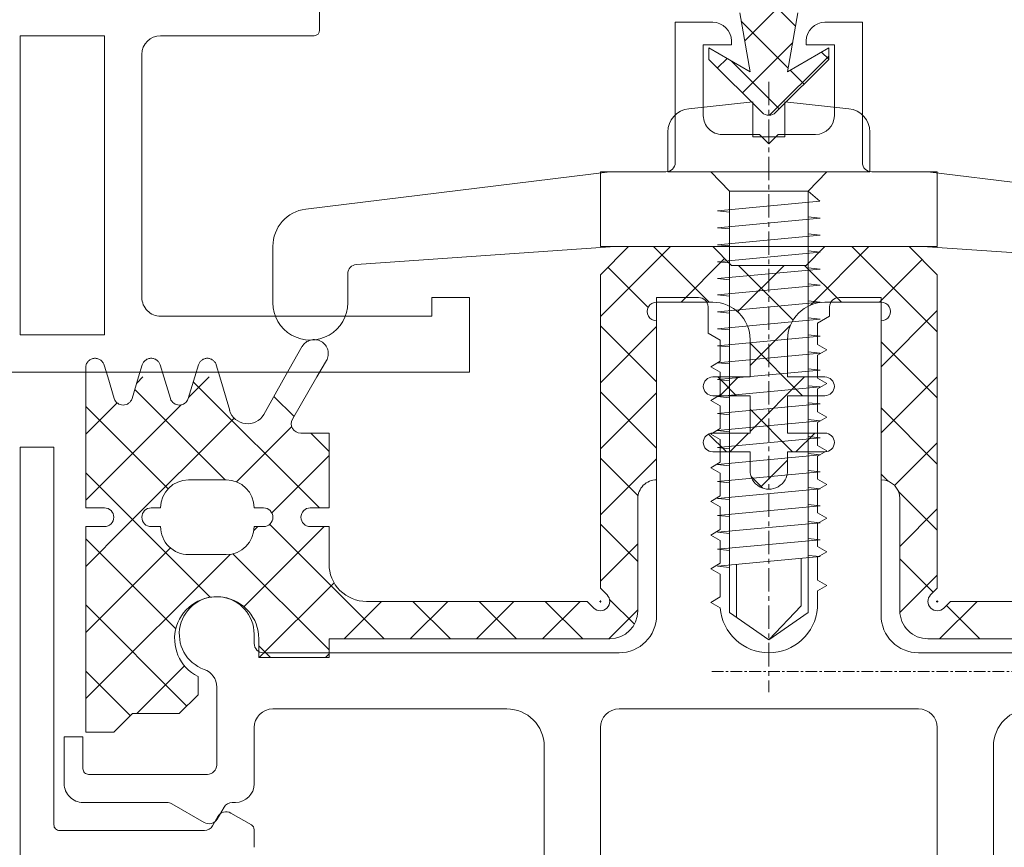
# Model space of a CAD drawing. Header units: inches. Extents: x -647532 to 3008597, y -136987 to 2557681.
# Tile 123 of 153: x 49947 to 50000, y 48773 to 48817. Entities that reach past the tile are written whole.
import ezdxf
from ezdxf import colors
from ezdxf.entities.mleader import LeaderData, LeaderLine
from ezdxf.enums import TextEntityAlignment as Align
from ezdxf.math import Vec2, Vec3

# ---------------------------------------------------------------- set-up
doc = ezdxf.new("R2010")
doc.units = ezdxf.units.IN
doc.header["$MEASUREMENT"] = 0
doc.linetypes.add('BIAL-IT1I-KGD-001-IN-DWG-141 LEVEL 2 - OVERALL FIRE EXIT PLAN$0$CENTER', pattern=[2, 1.25, -0.25, 0.25, -0.25])
doc.linetypes.add('BIAL-IT1I-KGD-001-IN-DWG-141 LEVEL 2 - OVERALL FIRE EXIT PLAN$0$HIDDEN', pattern=[9.525, 6.35, -3.175])
doc.layers.add('ARCH', color=8, linetype='Continuous')
for name, color, linetype, lineweight in [('FURN', 8, 'Continuous', 5), ('FURN-HATCH', 8, 'Continuous', 5), ('YD-EXTERNAL 1', 8, 'Continuous', 5)]:
    doc.layers.add(name, color=color, linetype=linetype, lineweight=lineweight)
doc.styles.add('ARIAL', font='arial.ttf')
doc.styles.get("Standard").update_dxf_attribs({"font": 'arial.ttf'})

# ---------------------------------------------------------------- blocks, each defined once
blk = doc.blocks.new('BIAL-IT1I-KGD-001-IN-DWG-141 LEVEL 2 - OVERALL FIRE EXIT PLAN$0$A$C4C907AF7')
at = {"linetype": 'BIAL-IT1I-KGD-001-IN-DWG-141 LEVEL 2 - OVERALL FIRE EXIT PLAN$0$CENTER', "ltscale": 0.5}
blk.add_line((100, 0), (100, 249.343), dxfattribs=at)
blk = doc.blocks.new('BIAL-IT1I-KGD-001-IN-DWG-141 LEVEL 2 - OVERALL FIRE EXIT PLAN$0$A$C258E6B3D')
for p, q in [((234.52, 4834.444), (234.52, 4853.444)), ((208.8, 4834.944), (210.795, 4851.187)), ((213.753, 4848.479), (212.805, 4834.916)), ((239.52, 4838.444), (249.52, 4838.444)), ((212.8, 4835.444), (208.8, 4835.444)), ((208.8, 4835.444), (208.8, 4831.944)), ((212.8, 4818.138), (212.8, 4835.444)), ((238.52, 4835.444), (316.52, 4835.444)), ((208.8, 4831.944), (208.8, 4834.944)), ((212.8, 4834.749), (212.8, 4817.444)), ((237.52, 4818.444), (237.52, 4834.444)), ((212.8, 4829.23), (212.8, 4833.944)), ((212.8, 4829.23), (212.8, 4833.944)), ((215.52, 4830.194), (215.52, 4832.444)), ((215.52, 4832.444), (232.52, 4832.444)), ((206.671, 4831.841), (208.8, 4831.841)), ((208.8, 4831.841), (208.8, 4821.046)), ((200.8, 4829.444), (200.8, 4831.444)), ((200.8, 4831.444), (208.3, 4831.444)), ((200.8, 4831.444), (200.8, 4829.444)), ((208.3, 4831.444), (200.8, 4831.444)), ((205.057, 4827.295), (205.428, 4830.726)), ((202, 4829.944), (202, 4828.444)), ((205.8, 4829.944), (202, 4829.944)), ((202, 4829.944), (205.8, 4829.944)), ((202, 4828.444), (202, 4829.944)), ((203.455, 4827.444), (202.175, 4829.644)), ((202.175, 4829.644), (202.785, 4829.644)), ((202.396, 4829.264), (202.775, 4829.644)), ((202.612, 4829.644), (205.777, 4826.479)), ((202.785, 4829.644), (205.631, 4826.797)), ((209.842, 4828.539), (208.8, 4829.547)), ((216.52, 4829.694), (216.02, 4829.694)), ((216.895, 4829.044), (216.52, 4829.694)), ((218.32, 4829.544), (218.031, 4829.044)), ((218.609, 4829.044), (218.32, 4829.544)), ((220.12, 4829.544), (219.831, 4829.044)), ((220.409, 4829.044), (220.12, 4829.544)), ((221.92, 4829.544), (221.631, 4829.044)), ((222.209, 4829.044), (221.92, 4829.544)), ((223.72, 4829.544), (223.431, 4829.044)), ((224.009, 4829.044), (223.72, 4829.544)), ((225.52, 4829.544), (225.231, 4829.044)), ((225.809, 4829.044), (225.52, 4829.544)), ((227.32, 4829.544), (227.031, 4829.044)), ((227.609, 4829.044), (227.32, 4829.544)), ((229.12, 4829.544), (228.831, 4829.044)), ((229.409, 4829.044), (229.12, 4829.544)), ((230.92, 4829.544), (230.631, 4829.044)), ((231.213, 4829.037), (230.92, 4829.544)), ((197.428, 4829.524), (201.8, 4825.153)), ((209.842, 4828.539), (210.363, 4829.173)), ((210.363, 4829.173), (210.884, 4823.7)), ((211.209, 4828.539), (211.276, 4829.187)), ((211.276, 4829.187), (211.791, 4823.7)), ((212.116, 4828.539), (212.183, 4829.187)), ((212.183, 4829.187), (212.698, 4823.7)), ((213.023, 4828.539), (213.09, 4829.187)), ((213.09, 4829.187), (213.605, 4823.7)), ((213.93, 4828.539), (213.998, 4829.187)), ((213.998, 4829.187), (214.512, 4823.7)), ((214.795, 4828.539), (214.862, 4829.187)), ((214.862, 4829.187), (215.377, 4823.7)), ((215.702, 4828.539), (215.769, 4829.187)), ((215.769, 4829.187), (216.284, 4823.7)), ((216.609, 4828.539), (216.676, 4829.187)), ((216.676, 4829.187), (217.191, 4823.7)), ((218.031, 4829.044), (216.895, 4829.044)), ((217.516, 4828.539), (217.583, 4829.187)), ((217.583, 4829.187), (218.098, 4823.7)), ((218.423, 4828.539), (218.491, 4829.187)), ((218.491, 4829.187), (219.005, 4823.7)), ((219.831, 4829.044), (218.609, 4829.044)), ((219.33, 4828.539), (219.398, 4829.187)), ((219.398, 4829.187), (219.912, 4823.7)), ((220.237, 4828.539), (220.305, 4829.187)), ((220.305, 4829.187), (220.819, 4823.7)), ((221.631, 4829.044), (220.409, 4829.044)), ((221.145, 4828.539), (221.212, 4829.187)), ((221.212, 4829.187), (221.726, 4823.7)), ((222.052, 4828.539), (222.119, 4829.187)), ((222.119, 4829.187), (222.634, 4823.7)), ((223.431, 4829.044), (222.209, 4829.044)), ((222.959, 4828.539), (223.026, 4829.187)), ((223.026, 4829.187), (223.541, 4823.7)), ((223.866, 4828.539), (223.933, 4829.187)), ((223.933, 4829.187), (224.448, 4823.7)), ((225.231, 4829.044), (224.009, 4829.044)), ((224.773, 4828.539), (224.841, 4829.187)), ((224.841, 4829.187), (225.355, 4823.7)), ((225.68, 4828.539), (225.748, 4829.187)), ((225.748, 4829.187), (226.262, 4823.7)), ((227.031, 4829.044), (225.809, 4829.044)), ((226.587, 4828.539), (226.655, 4829.187)), ((226.655, 4829.187), (227.169, 4823.7)), ((227.495, 4828.539), (227.562, 4829.187)), ((227.562, 4829.187), (228.076, 4823.7)), ((228.831, 4829.044), (227.609, 4829.044)), ((228.402, 4828.539), (228.469, 4829.187)), ((228.469, 4829.187), (228.984, 4823.7)), ((229.309, 4828.539), (229.376, 4829.187)), ((229.376, 4829.187), (229.891, 4823.7)), ((230.631, 4829.044), (229.409, 4829.044)), ((232.113, 4829.037), (231.213, 4829.037)), ((206.8, 4826.944), (206.8, 4828.944)), ((206.8, 4828.944), (206.8, 4826.944)), ((209.842, 4828.539), (232.366, 4828.539)), ((209.842, 4828.539), (209.842, 4824.348)), ((233.829, 4826.444), (232.366, 4828.539)), ((200.303, 4827.998), (203.455, 4827.444)), ((202, 4828.444), (201.8, 4828.444)), ((201.8, 4828.444), (202, 4828.444)), ((203.371, 4827.588), (204.106, 4828.323)), ((229.471, 4828.177), (232.008, 4828.177)), ((233.829, 4826.444), (232.008, 4828.177)), ((197.136, 4824.005), (201.006, 4827.874)), ((200.751, 4824.968), (203.261, 4827.478)), ((201.884, 4827.72), (204.573, 4825.031)), ((202.866, 4824.431), (205.432, 4826.997)), ((205.057, 4827.295), (206.921, 4827.295)), ((207.3, 4826.444), (206.8, 4826.944)), ((206.8, 4826.944), (207.3, 4826.444)), ((206.921, 4827.295), (206.921, 4825.593)), ((206.8, 4825.944), (207.3, 4826.444)), ((207.3, 4826.444), (206.8, 4825.944)), ((233.829, 4826.444), (232.366, 4824.348)), ((205.631, 4826.09), (202.785, 4823.244)), ((206.8, 4823.944), (206.8, 4825.944)), ((206.8, 4825.944), (206.8, 4823.944)), ((203.455, 4825.444), (200.303, 4824.89)), ((202.175, 4823.244), (203.455, 4825.444)), ((205.428, 4822.162), (205.057, 4825.593)), ((205.057, 4825.593), (206.921, 4825.593)), ((201.8, 4824.444), (202, 4824.444)), ((202, 4824.444), (201.8, 4824.444)), ((202, 4824.444), (202, 4822.944)), ((202, 4822.944), (202, 4824.444)), ((209.842, 4824.348), (208.8, 4823.341)), ((209.842, 4824.348), (232.366, 4824.348)), ((210.884, 4823.7), (210.949, 4824.348)), ((210.884, 4823.7), (210.949, 4824.348)), ((211.791, 4823.7), (211.856, 4824.348)), ((212.698, 4823.7), (212.763, 4824.348)), ((213.605, 4823.7), (213.671, 4824.348)), ((214.512, 4823.7), (214.578, 4824.348)), ((215.377, 4823.7), (215.442, 4824.348)), ((216.284, 4823.7), (216.349, 4824.348)), ((217.191, 4823.7), (217.256, 4824.348)), ((218.098, 4823.7), (218.164, 4824.348)), ((219.005, 4823.7), (219.071, 4824.348)), ((219.912, 4823.7), (219.978, 4824.348)), ((220.819, 4823.7), (220.885, 4824.348)), ((221.726, 4823.7), (221.792, 4824.348)), ((222.634, 4823.7), (222.699, 4824.348)), ((223.541, 4823.7), (223.606, 4824.348)), ((224.448, 4823.7), (224.514, 4824.348)), ((225.355, 4823.7), (225.421, 4824.348)), ((226.262, 4823.7), (226.328, 4824.348)), ((227.169, 4823.7), (227.235, 4824.348)), ((228.076, 4823.7), (228.142, 4824.348)), ((228.984, 4823.7), (229.049, 4824.348)), ((229.796, 4824.71), (232.614, 4824.71)), ((229.891, 4823.7), (229.956, 4824.348)), ((202.739, 4824.213), (203.247, 4823.706)), ((217.42, 4823.194), (217.795, 4823.844)), ((217.795, 4823.844), (218.931, 4823.844)), ((218.931, 4823.844), (219.22, 4823.344)), ((219.22, 4823.344), (219.509, 4823.844)), ((219.509, 4823.844), (220.731, 4823.844)), ((220.731, 4823.844), (221.02, 4823.344)), ((221.02, 4823.344), (221.309, 4823.844)), ((221.309, 4823.844), (222.531, 4823.844)), ((222.531, 4823.844), (222.82, 4823.344)), ((222.82, 4823.344), (223.109, 4823.844)), ((223.109, 4823.844), (224.331, 4823.844)), ((224.331, 4823.844), (224.62, 4823.344)), ((224.62, 4823.344), (224.909, 4823.844)), ((224.909, 4823.844), (226.131, 4823.844)), ((226.131, 4823.844), (226.42, 4823.344)), ((226.42, 4823.344), (226.709, 4823.844)), ((226.709, 4823.844), (227.931, 4823.844)), ((227.931, 4823.844), (228.22, 4823.344)), ((228.22, 4823.344), (228.509, 4823.844)), ((228.509, 4823.844), (229.731, 4823.844)), ((229.731, 4823.844), (230.02, 4823.344)), ((230.02, 4823.344), (230.309, 4823.844)), ((230.309, 4823.844), (231.531, 4823.844)), ((231.531, 4823.844), (231.82, 4823.344)), ((231.82, 4823.344), (232.113, 4823.851)), ((200.8, 4821.444), (200.8, 4823.444)), ((200.8, 4823.444), (200.8, 4821.444)), ((202.785, 4823.244), (202.175, 4823.244)), ((212.8, 4818.944), (212.8, 4823.444)), ((212.8, 4818.944), (212.8, 4823.444)), ((202, 4822.944), (205.8, 4822.944)), ((205.8, 4822.944), (202, 4822.944)), ((216.02, 4823.194), (217.42, 4823.194)), ((215.52, 4820.444), (215.52, 4822.694)), ((208.3, 4821.444), (200.8, 4821.444)), ((200.8, 4821.444), (208.3, 4821.444)), ((206.671, 4821.046), (208.8, 4821.046)), ((208.8, 4817.444), (208.8, 4820.944)), ((208.8, 4820.944), (208.8, 4817.944)), ((232.52, 4820.444), (215.52, 4820.444)), ((213.753, 4804.409), (212.805, 4817.972)), ((234.52, 4799.444), (234.52, 4818.444)), ((208.8, 4817.944), (210.795, 4801.7)), ((212.8, 4817.444), (208.8, 4817.444)), ((316.52, 4817.444), (238.52, 4817.444)), ((249.52, 4814.444), (239.52, 4814.444)), ((237.52, 4812.444), (237.52, 4799.944)), ((219.52, 4810.444), (215.52, 4810.444)), ((215.52, 4810.444), (215.52, 4808.444)), ((219.52, 4784.444), (219.52, 4810.444)), ((215.52, 4808.444), (216.52, 4808.444)), ((216.52, 4808.444), (216.52, 4793.944)), ((215.8, 4803.944), (214.252, 4803.944)), ((201.22, 4802.444), (199.82, 4802.444)), ((201.52, 4793.944), (201.52, 4802.144)), ((212.78, 4799.944), (215.8, 4799.944)), ((226.77, 4798.944), (226.77, 4799.444)), ((226.77, 4798.944), (226.77, 4799.444)), ((233.52, 4798.944), (234.02, 4798.944)), ((238.52, 4798.944), (241.52, 4798.944)), ((243.721, 4798.794), (243.086, 4797.694)), ((244.92, 4798.944), (243.981, 4798.944)), ((242.52, 4797.944), (242.52, 4797.766)), ((240.52, 4796.944), (236.348, 4796.944)), ((242.77, 4797.333), (243.409, 4796.964)), ((243.269, 4797.011), (243.77, 4796.722)), ((241.02, 4790.094), (241.02, 4796.444)), ((243.592, 4796.281), (242.587, 4794.541)), ((244.02, 4796.289), (244.02, 4788.544)), ((242.52, 4794.291), (242.52, 4789.794)), ((215.52, 4792.944), (202.52, 4792.944)), ((219.77, 4791.118), (220.928, 4791.469)), ((219.77, 4791.118), (220.928, 4791.469)), ((201.52, 4786.444), (201.52, 4790.944)), ((201.52, 4790.944), (217.52, 4790.944)), ((217.52, 4790.944), (217.52, 4786.444)), ((239.02, 4789.794), (240.72, 4789.794)), ((239.02, 4788.794), (239.02, 4789.794)), ((241.52, 4788.794), (239.02, 4788.794)), ((243.72, 4788.244), (223.52, 4788.244)), ((223.52, 4788.244), (223.52, 4786.444)), ((217.52, 4786.444), (201.52, 4786.444)), ((223.52, 4786.444), (323.52, 4786.444))]:
    blk.add_line(p, q)
at = {"linetype": 'Continuous'}
for p, q in [((233.77, 4834.944), (233.77, 4849.944)), ((233.77, 4834.944), (233.77, 4849.944)), ((231.77, 4847.944), (231.77, 4836.151)), ((231.77, 4847.944), (231.77, 4836.151)), ((231.77, 4836.151), (232.125, 4835.796)), ((231.77, 4836.151), (232.125, 4835.796)), ((212.8, 4833.944), (214.3, 4835.444)), ((212.8, 4833.944), (214.3, 4835.444)), ((214.3, 4835.444), (231.063, 4835.444)), ((214.3, 4835.444), (231.063, 4835.444)), ((231.063, 4835.444), (231.42, 4835.086)), ((231.063, 4835.444), (231.42, 4835.086)), ((231.721, 4835.443), (231.821, 4835.443)), ((231.721, 4835.443), (231.821, 4835.443)), ((231.771, 4835.493), (231.771, 4835.393)), ((231.771, 4835.493), (231.771, 4835.393)), ((231.42, 4835.086), (231.42, 4835.086)), ((231.42, 4835.086), (231.42, 4835.086)), ((232.27, 4833.444), (226.27, 4833.444)), ((232.27, 4833.444), (226.27, 4833.444)), ((215.77, 4832.444), (215.77, 4829.444)), ((215.77, 4832.444), (215.77, 4829.444)), ((225.27, 4832.444), (216.77, 4832.444)), ((225.27, 4832.444), (216.77, 4832.444)), ((212.8, 4829.444), (213.8, 4828.444)), ((212.8, 4829.444), (213.8, 4828.444)), ((219.77, 4827.444), (219.77, 4829.444)), ((219.77, 4827.444), (219.77, 4829.444)), ((220.77, 4829.444), (220.77, 4827.444)), ((220.77, 4829.444), (220.77, 4827.444)), ((222.77, 4827.444), (222.77, 4829.444)), ((222.77, 4827.444), (222.77, 4829.444)), ((223.77, 4829.444), (223.77, 4827.444)), ((223.77, 4829.444), (223.77, 4827.444)), ((213.8, 4824.444), (213.8, 4828.444)), ((213.8, 4824.444), (213.8, 4828.444)), ((217.77, 4827.444), (219.77, 4827.444)), ((217.77, 4827.444), (219.77, 4827.444)), ((220.77, 4827.444), (222.77, 4827.444)), ((220.77, 4827.444), (222.77, 4827.444)), ((223.77, 4827.444), (224.77, 4827.444)), ((223.77, 4827.444), (224.77, 4827.444)), ((219.77, 4825.444), (217.77, 4825.444)), ((219.77, 4825.444), (217.77, 4825.444)), ((219.77, 4823.444), (219.77, 4825.444)), ((219.77, 4823.444), (219.77, 4825.444)), ((220.77, 4825.444), (220.77, 4823.444)), ((222.77, 4825.444), (220.77, 4825.444)), ((220.77, 4825.444), (220.77, 4823.444)), ((222.77, 4825.444), (220.77, 4825.444)), ((222.77, 4823.444), (222.77, 4825.444)), ((222.77, 4823.444), (222.77, 4825.444)), ((223.77, 4825.444), (223.77, 4823.444)), ((224.77, 4825.444), (223.77, 4825.444)), ((223.77, 4825.444), (223.77, 4823.444)), ((224.77, 4825.444), (223.77, 4825.444)), ((212.8, 4823.444), (213.8, 4824.444)), ((212.8, 4823.444), (213.8, 4824.444)), ((215.77, 4823.444), (215.77, 4820.444)), ((215.77, 4823.444), (215.77, 4820.444)), ((216.77, 4820.444), (225.27, 4820.444)), ((216.77, 4820.444), (225.27, 4820.444)), ((226.27, 4819.444), (232.27, 4819.444)), ((226.27, 4819.444), (232.27, 4819.444)), ((212.8, 4818.944), (214.3, 4817.444)), ((212.8, 4818.944), (214.3, 4817.444)), ((231.063, 4817.444), (214.3, 4817.444)), ((231.063, 4817.444), (214.3, 4817.444)), ((231.063, 4817.444), (214.3, 4817.444)), ((231.063, 4817.444), (214.3, 4817.444)), ((231.063, 4817.444), (231.42, 4817.801)), ((231.063, 4817.444), (231.42, 4817.801)), ((231.42, 4817.801), (231.42, 4817.801)), ((231.42, 4817.801), (231.42, 4817.801)), ((231.721, 4817.444), (231.821, 4817.444)), ((231.721, 4817.444), (231.821, 4817.444)), ((231.771, 4817.394), (231.771, 4817.494)), ((231.771, 4817.394), (231.771, 4817.494)), ((233.77, 4802.944), (233.77, 4817.944)), ((233.77, 4802.944), (233.77, 4817.944)), ((231.77, 4816.737), (232.125, 4817.092)), ((231.77, 4816.737), (232.125, 4817.092)), ((231.77, 4804.944), (231.77, 4816.737)), ((231.77, 4804.944), (231.77, 4816.737)), ((222.77, 4802.944), (226.77, 4802.944)), ((222.77, 4802.944), (222.77, 4801.43)), ((222.77, 4802.944), (226.77, 4802.944)), ((222.77, 4802.944), (222.77, 4801.43)), ((226.77, 4802.944), (226.77, 4801.944)), ((226.77, 4802.944), (226.77, 4801.944)), ((227.77, 4802.944), (227.77, 4801.944)), ((227.77, 4802.944), (227.77, 4801.944)), ((227.77, 4802.944), (229.77, 4802.944)), ((227.77, 4802.944), (229.77, 4802.944)), ((234.77, 4802.944), (233.77, 4802.944)), ((234.77, 4802.944), (233.77, 4802.944)), ((234.77, 4799.194), (234.77, 4802.944)), ((234.77, 4799.194), (234.77, 4802.944)), ((219.77, 4802.296), (222.02, 4800.997)), ((219.77, 4802.296), (222.02, 4800.997)), ((219.77, 4800.587), (221.771, 4799.458)), ((219.77, 4800.587), (221.771, 4799.458)), ((227.77, 4798.944), (227.77, 4799.444)), ((227.77, 4798.944), (227.77, 4799.444)), ((233.77, 4799.194), (234.77, 4799.194)), ((233.77, 4799.194), (234.77, 4799.194)), ((219.77, 4797.111), (221.562, 4797.636)), ((219.77, 4797.111), (221.562, 4797.636)), ((225.27, 4795.444), (225.27, 4797.444)), ((225.27, 4795.444), (225.27, 4797.444)), ((229.27, 4795.444), (229.27, 4797.444)), ((229.27, 4795.444), (229.27, 4797.444)), ((236.77, 4795.944), (235.786, 4795.944)), ((236.77, 4795.944), (235.786, 4795.944)), ((237.77, 4794.944), (236.77, 4795.944)), ((237.77, 4794.944), (236.77, 4795.944)), ((219.77, 4795.769), (220.928, 4795.418)), ((219.77, 4795.769), (220.928, 4795.418)), ((237.77, 4792.444), (237.77, 4794.944)), ((237.77, 4792.444), (237.77, 4794.944)), ((219.77, 4794.118), (220.928, 4794.469)), ((219.77, 4794.118), (220.928, 4794.469)), ((226.77, 4793.444), (226.77, 4793.944)), ((226.77, 4793.444), (226.77, 4793.944)), ((227.77, 4793.444), (227.77, 4793.944)), ((227.77, 4793.444), (227.77, 4793.944)), ((219.77, 4792.769), (220.928, 4792.418)), ((219.77, 4792.769), (220.928, 4792.418)), ((238.77, 4791.444), (237.77, 4792.444)), ((238.77, 4791.444), (237.77, 4792.444)), ((238.77, 4789.944), (238.77, 4791.444)), ((238.77, 4789.944), (238.77, 4791.444)), ((226.77, 4789.944), (226.77, 4790.944)), ((226.77, 4789.944), (226.77, 4790.944)), ((227.77, 4790.944), (227.77, 4789.944)), ((227.77, 4790.944), (227.77, 4789.944)), ((219.77, 4789.944), (226.77, 4789.944)), ((219.77, 4789.944), (226.77, 4789.944)), ((227.77, 4789.944), (238.77, 4789.944)), ((227.77, 4789.944), (238.77, 4789.944))]:
    blk.add_line(p, q, dxfattribs=at)
at = {"lineweight": -3, "ltscale": 1000}
for p, q in [((231.77, 4837.571), (233.77, 4835.571)), ((231.77, 4837.571), (233.77, 4835.571)), ((233.77, 4837.715), (231.988, 4835.933)), ((233.77, 4837.715), (231.988, 4835.933)), ((217.357, 4835.444), (212.8, 4830.887)), ((217.357, 4835.444), (212.8, 4830.887)), ((216.22, 4835.444), (219.22, 4832.444)), ((216.22, 4835.444), (219.22, 4832.444)), ((220.892, 4835.444), (217.892, 4832.444)), ((220.892, 4835.444), (217.892, 4832.444)), ((219.756, 4835.444), (222.756, 4832.444)), ((219.756, 4835.444), (222.756, 4832.444)), ((224.428, 4835.444), (221.428, 4832.444)), ((224.428, 4835.444), (221.428, 4832.444)), ((223.291, 4835.444), (225.573, 4833.161)), ((223.291, 4835.444), (225.573, 4833.161)), ((227.964, 4835.444), (225.887, 4833.368)), ((227.964, 4835.444), (225.887, 4833.368)), ((226.827, 4835.444), (228.827, 4833.444)), ((226.827, 4835.444), (228.827, 4833.444)), ((230.362, 4835.444), (232.359, 4833.446)), ((230.362, 4835.444), (232.359, 4833.446)), ((231.281, 4835.226), (229.499, 4833.444)), ((231.281, 4835.226), (229.499, 4833.444)), ((213.492, 4834.636), (215.77, 4832.358)), ((213.492, 4834.636), (215.77, 4832.358)), ((225.346, 4832.826), (224.964, 4832.444)), ((225.346, 4832.826), (224.964, 4832.444)), ((212.8, 4831.792), (215.928, 4828.665)), ((212.8, 4831.792), (215.928, 4828.665)), ((215.77, 4830.321), (213.8, 4828.351)), ((215.77, 4830.321), (213.8, 4828.351)), ((222.77, 4828.894), (223.77, 4827.894)), ((222.77, 4828.894), (223.77, 4827.894)), ((220.77, 4828.25), (217.964, 4825.444)), ((220.77, 4828.25), (217.964, 4825.444)), ((219.77, 4828.358), (222.684, 4825.444)), ((219.77, 4828.358), (222.684, 4825.444)), ((216.724, 4827.739), (213.8, 4824.816)), ((216.724, 4827.739), (213.8, 4824.816)), ((216.991, 4827.602), (219.149, 4825.444)), ((216.991, 4827.602), (219.149, 4825.444)), ((223.77, 4827.715), (221.499, 4825.444)), ((223.77, 4827.715), (221.499, 4825.444)), ((224.22, 4827.444), (225.665, 4825.998)), ((224.22, 4827.444), (225.665, 4825.998)), ((213.8, 4827.257), (216.28, 4824.777)), ((213.8, 4827.257), (216.28, 4824.777)), ((225.719, 4826.128), (225.086, 4825.495)), ((225.719, 4826.128), (225.086, 4825.495)), ((222.77, 4825.358), (223.77, 4824.358)), ((222.77, 4825.358), (223.77, 4824.358)), ((219.77, 4824.823), (220.77, 4823.823)), ((219.77, 4824.823), (220.77, 4823.823)), ((220.77, 4824.715), (219.77, 4823.715)), ((220.77, 4824.715), (219.77, 4823.715)), ((213.439, 4824.083), (215.77, 4821.752)), ((213.439, 4824.083), (215.77, 4821.752)), ((223.77, 4824.179), (222.819, 4823.228)), ((223.77, 4824.179), (222.819, 4823.228)), ((215.77, 4823.25), (212.8, 4820.28)), ((215.77, 4823.25), (212.8, 4820.28)), ((212.8, 4821.186), (216.542, 4817.444)), ((212.8, 4821.186), (216.542, 4817.444)), ((220.035, 4820.444), (217.035, 4817.444)), ((220.035, 4820.444), (217.035, 4817.444)), ((217.078, 4820.444), (220.078, 4817.444)), ((217.078, 4820.444), (220.078, 4817.444)), ((223.57, 4820.444), (220.57, 4817.444)), ((223.57, 4820.444), (220.57, 4817.444)), ((220.613, 4820.444), (223.613, 4817.444)), ((220.613, 4820.444), (223.613, 4817.444)), ((224.149, 4820.444), (227.149, 4817.444)), ((224.149, 4820.444), (227.149, 4817.444)), ((216.05, 4819.995), (213.9, 4817.844)), ((216.05, 4819.995), (213.9, 4817.844)), ((226.117, 4819.455), (224.106, 4817.444)), ((226.117, 4819.455), (224.106, 4817.444)), ((229.641, 4819.444), (227.641, 4817.444)), ((229.641, 4819.444), (227.641, 4817.444)), ((228.684, 4819.444), (230.684, 4817.444)), ((228.684, 4819.444), (230.684, 4817.444)), ((232.992, 4819.259), (231.666, 4817.933)), ((232.992, 4819.259), (231.666, 4817.933)), ((232.22, 4819.444), (233.77, 4817.894)), ((232.22, 4819.444), (233.77, 4817.894)), ((233.77, 4816.501), (231.77, 4814.501)), ((233.77, 4816.501), (231.77, 4814.501)), ((231.77, 4816.358), (233.77, 4814.358)), ((231.77, 4816.358), (233.77, 4814.358)), ((233.77, 4812.966), (231.77, 4810.966)), ((233.77, 4812.966), (231.77, 4810.966)), ((231.77, 4812.823), (233.77, 4810.823)), ((231.77, 4812.823), (233.77, 4810.823)), ((233.77, 4809.43), (231.77, 4807.43)), ((233.77, 4809.43), (231.77, 4807.43)), ((231.77, 4809.287), (233.77, 4807.287)), ((231.77, 4809.287), (233.77, 4807.287)), ((233.77, 4805.895), (227.77, 4799.895)), ((233.77, 4805.895), (227.77, 4799.895)), ((231.77, 4805.752), (233.77, 4803.752)), ((231.77, 4805.752), (233.77, 4803.752)), ((223.748, 4802.944), (222.77, 4801.966)), ((223.748, 4802.944), (222.77, 4801.966)), ((223.971, 4802.944), (227.032, 4799.883)), ((223.971, 4802.944), (227.032, 4799.883)), ((234.354, 4802.944), (229.224, 4797.813)), ((234.354, 4802.944), (229.224, 4797.813)), ((230.773, 4803.213), (234.77, 4799.216)), ((230.773, 4803.213), (234.77, 4799.216)), ((234.578, 4802.944), (234.77, 4802.752)), ((234.578, 4802.944), (234.77, 4802.752)), ((226.77, 4802.431), (220.03, 4795.691)), ((226.77, 4802.431), (220.03, 4795.691)), ((227.77, 4802.68), (232.053, 4798.398)), ((227.77, 4802.68), (232.053, 4798.398)), ((221.882, 4801.077), (220.807, 4800.002)), ((221.882, 4801.077), (220.807, 4800.002)), ((222.425, 4800.955), (225.378, 4798.002)), ((222.425, 4800.955), (225.378, 4798.002)), ((227.77, 4799.895), (227.647, 4799.772)), ((227.77, 4799.895), (227.647, 4799.772)), ((234.77, 4799.824), (234.14, 4799.194)), ((234.77, 4799.824), (234.14, 4799.194)), ((227.77, 4799.145), (227.987, 4798.928)), ((227.77, 4799.145), (227.987, 4798.928)), ((221.968, 4797.875), (227.77, 4792.074)), ((221.968, 4797.875), (227.77, 4792.074)), ((229.254, 4797.661), (236.971, 4789.944)), ((229.254, 4797.661), (236.971, 4789.944)), ((225.27, 4797.395), (220.441, 4792.566)), ((225.27, 4797.395), (220.441, 4792.566)), ((219.77, 4796.538), (220.874, 4795.435)), ((219.77, 4796.538), (220.874, 4795.435)), ((231.546, 4796.6), (227.77, 4792.824)), ((231.546, 4796.6), (227.77, 4792.824)), ((237.366, 4795.348), (231.961, 4789.944)), ((237.366, 4795.348), (231.961, 4789.944)), ((221.259, 4795.049), (226.365, 4789.944)), ((221.259, 4795.049), (226.365, 4789.944)), ((235.224, 4795.227), (237.77, 4792.68)), ((235.224, 4795.227), (237.77, 4792.68)), ((225.752, 4794.342), (221.354, 4789.944)), ((225.752, 4794.342), (221.354, 4789.944)), ((233.239, 4794.757), (228.425, 4789.944)), ((233.239, 4794.757), (228.425, 4789.944)), ((228.91, 4794.469), (233.436, 4789.944)), ((228.91, 4794.469), (233.436, 4789.944)), ((219.77, 4793.003), (220.105, 4792.668)), ((219.77, 4793.003), (220.105, 4792.668)), ((227.77, 4792.824), (224.89, 4789.944)), ((227.77, 4792.824), (224.89, 4789.944)), ((237.883, 4792.331), (235.497, 4789.944)), ((237.883, 4792.331), (235.497, 4789.944)), ((227.77, 4792.074), (229.9, 4789.944)), ((227.77, 4792.074), (229.9, 4789.944)), ((221.152, 4791.621), (222.829, 4789.944)), ((221.152, 4791.621), (222.829, 4789.944))]:
    blk.add_line(p, q, dxfattribs=at)
at = {"linetype": 'BIAL-IT1I-KGD-001-IN-DWG-141 LEVEL 2 - OVERALL FIRE EXIT PLAN$0$CENTER'}
blk.add_line((203.993, 4826.444), (236.626, 4826.444), dxfattribs=at)
at = {"linetype": 'BIAL-IT1I-KGD-001-IN-DWG-141 LEVEL 2 - OVERALL FIRE EXIT PLAN$0$HIDDEN'}
for p, q in [((218.895, 4802.802), (219.77, 4802.296)), ((218.895, 4802.802), (219.77, 4802.296)), ((218.126, 4801.513), (219.77, 4800.587)), ((218.126, 4801.513), (219.77, 4800.587)), ((219.119, 4796.92), (219.77, 4797.111)), ((219.119, 4796.92), (219.77, 4797.111)), ((219.119, 4795.967), (219.77, 4795.769)), ((219.119, 4795.967), (219.77, 4795.769)), ((219.119, 4793.92), (219.77, 4794.118)), ((219.119, 4793.92), (219.77, 4794.118)), ((219.119, 4792.967), (219.77, 4792.769)), ((219.119, 4792.967), (219.77, 4792.769)), ((219.131, 4790.924), (219.77, 4791.118)), ((219.131, 4790.924), (219.77, 4791.118)), ((219.27, 4789.944), (219.77, 4789.944)), ((219.27, 4789.944), (219.77, 4789.944))]:
    blk.add_line(p, q, dxfattribs=at)
for centre, radius, start, end in [((239.52, 4840.444), 2, 180, 270), ((238.52, 4834.444), 1, 90, 180), ((215.8, 4834.749), 3, 176.8202, 180), ((232.52, 4834.444), 2, 270, 360), ((206.671, 4830.591), 1.25, 90, 173.8226), ((208.3, 4831.944), 0.5, 270, 0), ((208.3, 4831.944), 0.5, 270, 360), ((216.02, 4830.194), 0.5, 180, 270), ((205.8, 4828.944), 1, 0, 90), ((205.8, 4828.944), 1, 0, 90), ((201.8, 4829.444), 1, 180, 270), ((201.8, 4829.444), 1, 180, 270), ((231.92, 4826.444), 2.6, 274.2528, 85.7472), ((205.278, 4826.444), 0.5, 315, 45), ((201.8, 4823.444), 1, 90, 180), ((201.8, 4823.444), 1, 90, 180), ((205.8, 4823.944), 1, 270, 0), ((205.8, 4823.944), 1, 270, 0), ((216.02, 4822.694), 0.5, 90, 180), ((206.671, 4822.296), 1.25, 186.1774, 270), ((208.3, 4820.944), 0.5, 0, 90), ((208.3, 4820.944), 0.5, 0, 90), ((232.52, 4818.444), 2, 0, 90), ((215.8, 4818.138), 3, 180, 183.1798), ((238.52, 4818.444), 1, 180, 270), ((239.52, 4812.444), 2, 90, 180), ((214.252, 4804.444), 0.5, 184, 270), ((215.8, 4801.944), 2, 270, 90), ((201.22, 4802.144), 0.3, 0, 90), ((212.78, 4801.944), 2, 187, 270), ((227.27, 4799.444), 0.5, 0, 180), ((227.27, 4799.444), 0.5, 0, 180), ((238.52, 4799.944), 1, 180, 270), ((234.02, 4799.444), 0.5, 270, 0), ((233.52, 4796.944), 2, 89.9951, 340.5288), ((241.52, 4797.944), 1, 0, 90), ((243.981, 4798.644), 0.3, 90, 150), ((243.02, 4797.766), 0.5, 180, 240), ((243.519, 4797.444), 0.5, 150, 240), ((236.348, 4795.944), 1, 90, 160.5288), ((240.52, 4796.444), 0.5, 360, 90), ((243.159, 4796.531), 0.5, 330, 60), ((243.52, 4796.289), 0.5, 360, 60), ((243.02, 4794.291), 0.5, 150, 180), ((202.52, 4793.944), 1, 180, 270), ((215.52, 4793.944), 1, 270, 0), ((240.72, 4790.094), 0.3, 270, 360), ((241.52, 4789.794), 1, 270, 360), ((243.72, 4788.544), 0.3, 270, 0)]:
    blk.add_arc(centre, radius, start, end)
at = {"linetype": 'Continuous'}
for centre, radius, start, end in [((231.771, 4835.443), 0.5, 225.5267, 45.1566), ((231.771, 4835.443), 0.5, 225.5267, 45.1566), ((232.27, 4834.944), 1.5, 270, 0), ((232.27, 4834.944), 1.5, 270, 0), ((226.27, 4832.444), 1, 90, 180), ((226.27, 4832.444), 1, 90, 180), ((216.27, 4832.444), 0.5, 359.9943, 180), ((216.27, 4832.444), 0.5, 359.9943, 180), ((220.27, 4829.444), 0.5, 0, 180), ((220.27, 4829.444), 0.5, 0, 180), ((223.27, 4829.444), 0.5, 0, 180), ((223.27, 4829.444), 0.5, 0, 180), ((217.77, 4829.444), 2, 180, 270), ((217.77, 4829.444), 2, 180, 270), ((224.77, 4826.444), 1, 270, 90), ((224.77, 4826.444), 1, 270, 90), ((217.77, 4823.444), 2, 90, 180), ((217.77, 4823.444), 2, 90, 180), ((220.27, 4823.444), 0.5, 180, 0), ((220.27, 4823.444), 0.5, 180, 0), ((223.27, 4823.444), 0.5, 180, 0), ((223.27, 4823.444), 0.5, 180, 0), ((216.27, 4820.444), 0.5, 180, 0.0057), ((216.27, 4820.444), 0.5, 180, 0.0057), ((226.27, 4820.444), 1, 180, 270.0023), ((226.27, 4820.444), 1, 180, 270.0023), ((226.27, 4820.444), 1, 180, 270.0023), ((226.27, 4820.444), 1, 180, 270.0023), ((232.27, 4817.944), 1.5, 0, 90), ((232.27, 4817.944), 1.5, 0, 90), ((231.771, 4817.444), 0.5, 314.8434, 134.4733), ((231.771, 4817.444), 0.5, 314.8434, 134.4733), ((229.77, 4804.944), 2, 270.0028, 0.0028), ((229.77, 4804.944), 2, 270.0028, 0.0028), ((227.27, 4801.944), 0.5, 180, 0), ((227.27, 4801.944), 0.5, 180, 0), ((222.27, 4801.43), 0.5, 240, 0), ((222.27, 4801.43), 0.5, 240, 0), ((221.271, 4798.592), 1, 286.8813, 60), ((221.271, 4798.592), 1, 286.8813, 60), ((233.77, 4796.944), 2.25, 90, 333.6122), ((233.77, 4796.944), 2.25, 90, 333.6122), ((226.77, 4797.444), 1.5, 90, 180), ((226.77, 4797.444), 1.5, 90, 180), ((227.77, 4797.444), 1.5, 0, 90), ((227.77, 4797.444), 1.5, 0, 90), ((220.77, 4794.944), 0.5, 288.4349, 71.5651), ((220.77, 4794.944), 0.5, 288.4349, 71.5651), ((226.77, 4795.444), 1.5, 180, 270), ((226.77, 4795.444), 1.5, 180, 270), ((227.77, 4795.444), 1.5, 270, 0), ((227.77, 4795.444), 1.5, 270, 0), ((227.27, 4793.444), 0.5, 180, 0), ((227.27, 4793.444), 0.5, 180, 0), ((220.77, 4791.944), 0.5, 288.4349, 71.5651), ((220.77, 4791.944), 0.5, 288.4349, 71.5651), ((227.27, 4790.944), 0.5, 0, 180), ((227.27, 4790.944), 0.5, 0, 180)]:
    blk.add_arc(centre, radius, start, end, dxfattribs=at)
at = {"linetype": 'BIAL-IT1I-KGD-001-IN-DWG-141 LEVEL 2 - OVERALL FIRE EXIT PLAN$0$HIDDEN'}
for centre, radius, start, end in [((218.52, 4802.152), 0.75, 60, 240), ((218.52, 4802.152), 0.75, 60, 240), ((219.27, 4796.444), 0.5, 107.5898, 252.4102), ((219.27, 4796.444), 0.5, 107.5898, 252.4102), ((219.27, 4793.444), 0.5, 107.5898, 252.4102), ((219.27, 4793.444), 0.5, 107.5898, 252.4102), ((219.27, 4790.444), 0.5, 106.1728, 270), ((219.27, 4790.444), 0.5, 106.1728, 270)]:
    blk.add_arc(centre, radius, start, end, dxfattribs=at)
blk = doc.blocks.new('_TagSlot')
at = {"color": 0, "linetype": 'ByBlock', "lineweight": -2, "transparency": 16777216}
for p, q in [((-4, 4), (4, 4)), ((-4, -4), (4, -4))]:
    blk.add_line(p, q, dxfattribs=at)
for centre, start, end in [((-4, 0), 90, 270), ((4, 0), 270, 90)]:
    blk.add_arc(centre, 4, start, end, dxfattribs=at)
at = {"layer": 'FURN', "color": 0, "transparency": 16777216, "style": 'ARIAL'}
blk.add_attdef('M-01', text='', height=2.5, dxfattribs=at).set_placement((0, -1.5), align=Align.CENTER)
blk = doc.blocks.new('_DotSmall')
at = {"color": 0, "linetype": 'ByBlock', "const_width": 0.5}
blk.add_lwpolyline([(-0.0625, 0, 1), (0.0625, 0, 1)], format="xyb", close=True, dxfattribs=at)
blk = doc.blocks.new('ARCH')
at = {"layer": 'YD-EXTERNAL 1', "xscale": -1, "rotation": 269.9999999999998}
blk.add_blockref('BIAL-IT1I-KGD-001-IN-DWG-141 LEVEL 2 - OVERALL FIRE EXIT PLAN$0$A$C4C907AF7', (49984.044, 48682.363), dxfattribs=at)
at = {"layer": 'YD-EXTERNAL 1', "rotation": 269.9999999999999}
blk.add_blockref('BIAL-IT1I-KGD-001-IN-DWG-141 LEVEL 2 - OVERALL FIRE EXIT PLAN$0$A$C258E6B3D', (45160.642, 49017.883), dxfattribs=at)
at = {"layer": 'FURN-HATCH', "linetype": 'Continuous'}
ml = blk.add_multileader_block('Standard', dxfattribs=at)
ml.set_content('_TagSlot', color=256, scale=-11.71875)
ml.set_attribute('M-01', 'VNR1', width=0)
ml.set_leader_properties(color=256, linetype='ByLayer', lineweight=-1)
ml.set_arrow_properties(name='DOTSMALL')
ml.build(insert=Vec2(0, 0))
ml.multileader.update_dxf_attribs({"dogleg_length": 115.809, "arrow_head_size": 28.235})
ctx = ml.context
ctx.base_point, ctx.char_height, ctx.arrow_head_size, ctx.landing_gap_size, ctx.plane_origin = Vec3(101476.346, 52296.962), 200, 28.235, 4, Vec3(100757.024, 52076.672)
notes = []
notes.append((ctx, [(0, (0, 0, 0), (0, 0), (1, 0), 1, [])]))
ctx.block.insert, ctx.block.rotation, ctx.block.scale = Vec3(101570.096, 52296.962), 3.141593, Vec3(-11.71875, 11.71875, 11.71875)
ml = blk.add_multileader_block('Standard', dxfattribs=at)
ml.set_content('_TagSlot', color=256, scale=-11.71875)
ml.set_attribute('M-01', 'VNR1', width=0)
ml.set_leader_properties(color=256, linetype='ByLayer', lineweight=-1)
ml.set_arrow_properties(name='DOTSMALL')
ml.build(insert=Vec2(0, 0))
ml.multileader.update_dxf_attribs({"dogleg_length": 115.809, "arrow_head_size": 28.235})
ctx = ml.context
ctx.base_point, ctx.char_height, ctx.arrow_head_size, ctx.landing_gap_size, ctx.plane_origin = Vec3(97954.669, 52254.917), 200, 28.235, 4, Vec3(97235.347, 52034.627)
notes.append((ctx, [(0, (0, 0, 0), (0, 0), (1, 0), 1, [])]))
ctx.block.insert, ctx.block.rotation, ctx.block.scale = Vec3(98048.419, 52254.917), 3.141593, Vec3(-11.71875, 11.71875, 11.71875)
ml = blk.add_multileader_block('Standard', dxfattribs=at)
ml.set_content('_TagSlot', color=256, scale=-11.71875)
ml.set_attribute('M-01', 'VNR1', width=0)
ml.set_leader_properties(color=256, linetype='ByLayer', lineweight=-1)
ml.set_arrow_properties(name='DOTSMALL')
ml.build(insert=Vec2(0, 0))
ml.multileader.update_dxf_attribs({"dogleg_length": 115.809, "arrow_head_size": 28.235})
ctx = ml.context
ctx.base_point, ctx.char_height, ctx.arrow_head_size, ctx.landing_gap_size, ctx.plane_origin = Vec3(99751.234, 51693.272), 200, 28.235, 4, Vec3(99031.911, 51472.982)
notes.append((ctx, [(0, (0, 0, 0), (0, 0), (1, 0), 1, [])]))
ctx.block.insert, ctx.block.rotation, ctx.block.scale = Vec3(99844.984, 51693.272), 3.141593, Vec3(-11.71875, 11.71875, 11.71875)
for ctx, leaders in notes:
    for number, flags, end, landing, length, lines in leaders:
        leader = LeaderData()
        leader.index, (leader.has_last_leader_line, leader.has_dogleg_vector, leader.attachment_direction) = number, flags
        leader.last_leader_point, leader.dogleg_vector, leader.dogleg_length = Vec3(end), Vec3(landing), length
        for number, points, colour, breaks in lines:
            line = LeaderLine()
            line.index, line.vertices, line.color, line.breaks = number, Vec3.list(points), colors.encode_raw_color(colour), breaks
            leader.lines.append(line)
        ctx.leaders.append(leader)

msp = doc.modelspace()

# ---------------------------------------------------------------- block references
at = {"layer": 'ARCH'}
msp.add_blockref('ARCH', (0, 0), dxfattribs=at)

doc.saveas('drawing.dxf')
